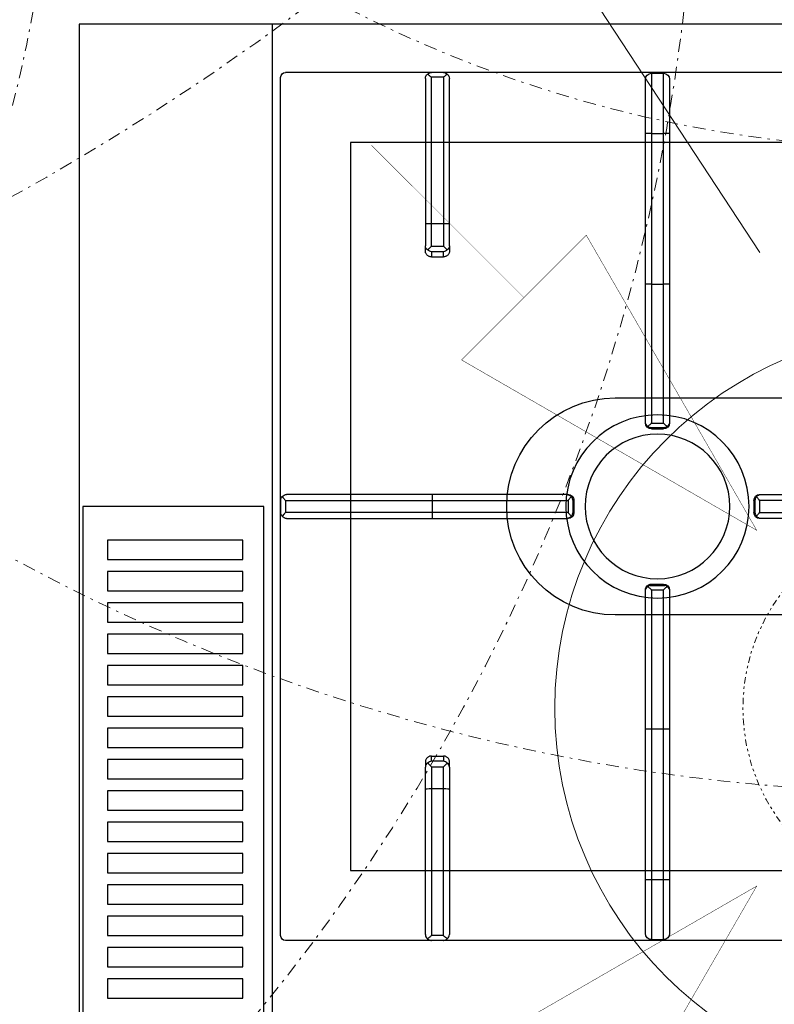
# Model space of a CAD drawing. Header units: millimetres. Extents: x -740 to 33545, y 5178 to 22494.
# Tile 118 of 256: x 9187 to 9219, y 10454 to 10495. Entities that reach past the tile are written whole.
import ezdxf

# ---------------------------------------------------------------- set-up
doc = ezdxf.new("R2010")
doc.units = ezdxf.units.MM
doc.header["$MEASUREMENT"] = 0
for name, pattern in [('DASHDOT', [1, 0.5, -0.25, 0, -0.25]), ('DASHED', [19.05, 12.7, -6.35]), ('DIVIDE2', [0.625, 0.25, -0.125, 0, -0.125, 0, -0.125])]:
    doc.linetypes.add(name, pattern=pattern)
doc.layers.get('Defpoints').update_dxf_attribs({"color": 252})
for name, color, linetype, lineweight in [('## went', 20, 'DIVIDE2', 15), ('_IS_Nawiew', 5, 'Continuous', 20), ('_IS_Wywiew', 1, 'Continuous', 20), ('A_wyposażenie', 252, 'Continuous', 9), ('wymiarowanie', 252, 'Continuous', 9)]:
    doc.layers.add(name, color=color, linetype=linetype, lineweight=lineweight)
doc.layers.add('## went NIEWID', color=51, linetype='DASHDOT', lineweight=15, plot=False)
for name, color, linetype in [('NAWIEW', 5, 'Continuous'), ('PQ_200_2D', 252, 'Continuous'), ('PQ_204_2D', 252, 'Continuous'), ('WYWIEW', 252, 'Continuous')]:
    doc.layers.add(name, color=color, linetype=linetype)
doc.styles.add('styl2', font='simplex.shx')
doc.dimstyles.new('Skala 1-50', dxfattribs={"dimtxt": 12, "dimasz": 5, "dimexe": 1, "dimexo": 1, "dimgap": 1.5, "dimtad": 1, "dimdec": 1, "dimrnd": 0.5, "dimtxsty": 'styl2', "dimblk": 'ARCHTICK', "dimcen": 5, "dimadec": 0, "dimazin": 0, "dimtfac": 1, "dimtdec": 1, "dimtmove": 1, "dimatfit": 3, "dimldrblk": 'ARCHTICK', "dimfxl": 0, "dimlwd": -1, "dimlwe": -1, "dimarcsym": 0})

# ---------------------------------------------------------------- blocks, each defined once
blk = doc.blocks.new('dfghbnj')
at = {"layer": 'PQ_200_2D', "color": 8}
for p, q in [((5168.38, -17005.72), (5968.38, -17005.72)), ((5168.38, -17660.72), (5168.38, -17005.72))]:
    blk.add_line(p, q, dxfattribs=at)
at = {"layer": 'PQ_204_2D', "color": 8}
for p, q in [((5168.38, -17085.72), (5968.38, -17085.72)), ((5188.38, -17657.22), (5188.38, -17091.22)), ((5546.38, -17089.22), (5190.38, -17089.22)), ((5363.38, -17151.98), (5363.38, -17091.69)), ((5365.88, -17089.22), (5370.88, -17089.22)), ((5365.88, -17089.22), (5370.88, -17089.22)), ((5365.88, -17091.21), (5370.88, -17091.21)), ((5365.88, -17091.21), (5365.88, -17152.03)), ((5370.88, -17152.03), (5370.88, -17091.21)), ((5373.38, -17091.69), (5373.38, -17151.98)), ((5548.38, -17657.22), (5548.38, -17091.22)), ((5190.85, -17149.22), (5251.14, -17149.22)), ((5251.14, -17149.22), (5260.28, -17149.22)), ((5262.42, -17149.22), (5260.28, -17149.22)), ((5474.34, -17149.22), (5476.47, -17149.22)), ((5485.62, -17149.22), (5476.47, -17149.22)), ((5545.9, -17149.22), (5485.62, -17149.22)), ((5188.38, -17156.72), (5188.38, -17151.72)), ((5188.38, -17156.72), (5188.38, -17151.72)), ((5190.37, -17156.72), (5190.37, -17151.72)), ((5251.19, -17151.72), (5190.37, -17151.72)), ((5251.19, -17156.72), (5251.19, -17151.72)), ((5260.39, -17151.72), (5251.19, -17151.72)), ((5260.39, -17151.72), (5260.39, -17156.72)), ((5262.75, -17151.72), (5264.85, -17151.72)), ((5262.75, -17156.72), (5262.75, -17151.72)), ((5264.85, -17151.72), (5264.85, -17156.72)), ((5363.38, -17207.86), (5363.38, -17151.98)), ((5365.88, -17152.03), (5370.88, -17152.03)), ((5365.88, -17152.03), (5365.88, -17208.42)), ((5370.88, -17208.42), (5370.88, -17152.03)), ((5373.38, -17151.98), (5373.38, -17207.86)), ((5471.9, -17151.72), (5471.9, -17156.72)), ((5474.01, -17151.72), (5471.9, -17151.72)), ((5474.01, -17156.72), (5474.01, -17151.72)), ((5476.36, -17151.72), (5485.56, -17151.72)), ((5476.36, -17151.72), (5476.36, -17156.72)), ((5485.56, -17151.72), (5546.38, -17151.72)), ((5485.56, -17156.72), (5485.56, -17151.72)), ((5546.38, -17156.72), (5546.38, -17151.72)), ((5548.38, -17156.72), (5548.38, -17151.72)), ((5548.38, -17156.72), (5548.38, -17151.72)), ((5190.37, -17156.72), (5251.19, -17156.72)), ((5251.19, -17156.72), (5260.39, -17156.72)), ((5264.85, -17156.72), (5262.75, -17156.72)), ((5471.9, -17156.72), (5474.01, -17156.72)), ((5485.56, -17156.72), (5476.36, -17156.72)), ((5546.38, -17156.72), (5485.56, -17156.72)), ((5251.14, -17159.22), (5190.85, -17159.22)), ((5260.28, -17159.22), (5251.14, -17159.22)), ((5260.28, -17159.22), (5262.42, -17159.22)), ((5476.47, -17159.22), (5474.34, -17159.22)), ((5476.47, -17159.22), (5485.62, -17159.22)), ((5485.62, -17159.22), (5545.9, -17159.22)), ((5363.38, -17208.28), (5363.38, -17207.86)), ((5365.88, -17208.42), (5370.88, -17208.42)), ((5365.88, -17210.33), (5370.88, -17210.33)), ((5365.88, -17210.33), (5365.88, -17210.78)), ((5370.88, -17210.78), (5370.88, -17210.33)), ((5373.38, -17207.86), (5373.38, -17208.28)), ((5365.88, -17210.78), (5370.88, -17210.78)), ((5188.69, -17242.97), (5188.69, -17247.97)), ((5188.69, -17242.97), (5213.69, -17242.97)), ((5213.69, -17240.47), (5191.19, -17240.47)), ((5213.69, -17242.97), (5213.69, -17240.47)), ((5276.14, -17240.47), (5213.69, -17240.47)), ((5213.69, -17242.97), (5213.69, -17247.97)), ((5213.69, -17242.97), (5276.19, -17242.97)), ((5333.27, -17240.47), (5276.14, -17240.47)), ((5276.19, -17242.97), (5276.19, -17247.97)), ((5276.19, -17242.97), (5333.83, -17242.97)), ((5333.69, -17240.47), (5333.27, -17240.47)), ((5333.83, -17242.97), (5333.83, -17247.97)), ((5335.64, -17242.37), (5335.64, -17248.56)), ((5335.74, -17242.97), (5335.74, -17247.97)), ((5335.74, -17242.97), (5336.19, -17242.97)), ((5336.19, -17242.97), (5336.19, -17247.97)), ((5400.56, -17242.97), (5400.56, -17247.97)), ((5400.56, -17242.97), (5401.01, -17242.97)), ((5401.01, -17242.97), (5401.01, -17247.97)), ((5401.11, -17242.37), (5401.11, -17248.56)), ((5402.92, -17242.97), (5402.92, -17247.97)), ((5402.92, -17242.97), (5460.56, -17242.97)), ((5403.48, -17240.47), (5403.06, -17240.47)), ((5460.62, -17240.47), (5403.48, -17240.47)), ((5460.56, -17242.97), (5460.56, -17247.97)), ((5460.56, -17242.97), (5523.06, -17242.97)), ((5523.06, -17240.47), (5460.62, -17240.47)), ((5523.06, -17240.47), (5523.06, -17242.97)), ((5545.56, -17240.47), (5523.06, -17240.47)), ((5523.06, -17242.97), (5523.06, -17247.97)), ((5523.06, -17242.97), (5548.06, -17242.97)), ((5548.06, -17242.97), (5548.06, -17247.97)), ((5213.69, -17247.97), (5188.69, -17247.97)), ((5191.19, -17250.47), (5213.69, -17250.47)), ((5213.69, -17250.47), (5213.69, -17247.97)), ((5276.19, -17247.97), (5213.69, -17247.97)), ((5213.69, -17250.47), (5276.14, -17250.47)), ((5276.14, -17250.47), (5333.27, -17250.47)), ((5333.83, -17247.97), (5276.19, -17247.97)), ((5333.27, -17250.47), (5333.69, -17250.47)), ((5336.19, -17247.97), (5335.74, -17247.97)), ((5401.01, -17247.97), (5400.56, -17247.97)), ((5460.56, -17247.97), (5402.92, -17247.97)), ((5403.06, -17250.47), (5403.48, -17250.47)), ((5403.48, -17250.47), (5460.62, -17250.47)), ((5523.06, -17247.97), (5460.56, -17247.97)), ((5460.62, -17250.47), (5523.06, -17250.47)), ((5523.06, -17247.97), (5523.06, -17250.47)), ((5548.06, -17247.97), (5523.06, -17247.97)), ((5523.06, -17250.47), (5545.56, -17250.47)), ((5363.38, -17287.95), (5363.38, -17288.37)), ((5365.88, -17285.45), (5370.88, -17285.45)), ((5365.88, -17285.9), (5365.88, -17285.45)), ((5365.88, -17285.9), (5370.88, -17285.9)), ((5365.88, -17287.81), (5370.88, -17287.81)), ((5365.88, -17344.2), (5365.88, -17287.81)), ((5370.88, -17285.45), (5370.88, -17285.9)), ((5370.88, -17287.81), (5370.88, -17344.2)), ((5373.38, -17288.37), (5373.38, -17287.95)), ((5363.38, -17288.37), (5363.38, -17344.26)), ((5373.38, -17344.26), (5373.38, -17288.37))]:
    blk.add_line(p, q, dxfattribs=at)
for points in [[(5368.38, -17007.22), (5768.38, -17007.22), (5768.38, -17082.22), (5368.38, -17082.22)], [(5382.38, -17017.38), (5390.38, -17017.38), (5390.38, -17073.53), (5382.38, -17073.53)], [(5395.38, -17017.38), (5403.38, -17017.38), (5403.38, -17073.53), (5395.38, -17073.53)], [(5408.38, -17017.38), (5416.38, -17017.38), (5416.38, -17073.53), (5408.38, -17073.53)], [(5421.38, -17017.38), (5429.38, -17017.38), (5429.38, -17073.53), (5421.38, -17073.53)], [(5434.38, -17017.38), (5442.38, -17017.38), (5442.38, -17073.53), (5434.38, -17073.53)], [(5447.38, -17017.38), (5455.38, -17017.38), (5455.38, -17073.53), (5447.38, -17073.53)], [(5460.38, -17017.38), (5468.38, -17017.38), (5468.38, -17073.53), (5460.38, -17073.53)], [(5473.38, -17017.38), (5481.38, -17017.38), (5481.38, -17073.53), (5473.38, -17073.53)], [(5486.38, -17017.38), (5494.38, -17017.38), (5494.38, -17073.53), (5486.38, -17073.53)], [(5499.38, -17017.38), (5507.38, -17017.38), (5507.38, -17073.53), (5499.38, -17073.53)], [(5512.38, -17017.38), (5520.38, -17017.38), (5520.38, -17073.53), (5512.38, -17073.53)], [(5525.38, -17017.38), (5533.38, -17017.38), (5533.38, -17073.53), (5525.38, -17073.53)], [(5538.38, -17017.38), (5546.38, -17017.38), (5546.38, -17073.53), (5538.38, -17073.53)], [(5551.38, -17017.38), (5559.38, -17017.38), (5559.38, -17073.53), (5551.38, -17073.53)], [(5564.38, -17017.38), (5572.38, -17017.38), (5572.38, -17073.53), (5564.38, -17073.53)], [(5217.36, -17118.2), (5519.4, -17118.2), (5519.4, -17630.24), (5217.36, -17630.24)]]:
    blk.add_lwpolyline(points, close=True, dxfattribs=at)
blk.add_lwpolyline([(5413.38, -17359.22), (5413.38, -17227.97, 1), (5323.38, -17227.97), (5323.38, -17359.22)], format="xyb", dxfattribs=at)
for radius in [38, 30]:
    blk.add_circle((5368.38, -17245.47), radius, dxfattribs=at)
for centre, radius, start, end in [((5190.38, -17091.22), 2, 90, 180), ((5546.38, -17091.22), 2, 0, 90), ((5191.19, -17242.97), 2.5, 90, 180), ((5545.56, -17242.97), 2.5, 0, 90), ((5191.19, -17247.97), 2.5, 180, 270), ((5545.56, -17247.97), 2.5, 270, 0)]:
    blk.add_arc(centre, radius, start, end, dxfattribs=at)
for centre, major_axis, ratio, start_param, end_param in [((5365.88, -17091.69), (-2.5, 0), 0.948965, -0.895145, 0), ((5370.88, -17091.69), (2.5, 0), 0.948965, 0, 0.895145), ((5190.85, -17151.72), (0, 2.5), 0.948965, 0, 0.895145), ((5251.14, -17151.72), (0, 2.5), 0.02182, 4.712389, 6.283185), ((5260.28, -17151.72), (0, 2.5), 0.84544, -0.894481, 0), ((5260.28, -17151.72), (2.5, 2.5), 0.02182, 4.734206, 5.410521), ((5260.28, -17151.72), (-1.92, 1.92), 0.8391, 4.014257, 4.690572), ((5365.88, -17151.98), (-2.5, 0), 0.02182, 0, 1.570796), ((5370.88, -17151.98), (2.5, 0), 0.02182, 4.712389, 6.283185), ((5251.14, -17156.72), (0, 2.5), 0.02182, 3.141593, 4.712389), ((5260.28, -17156.72), (-2.5, 2.5), 0.02182, 4.014257, 4.690572), ((5260.28, -17156.72), (1.92, 1.92), 0.8391, 4.734206, 5.410521), ((5190.85, -17156.72), (0, 2.5), 0.948965, 2.246448, 3.141593), ((5260.28, -17156.72), (0, 2.5), 0.84544, 3.141593, 4.036074), ((5365.88, -17207.86), (-2.5, 0), 0.951091, 0, 0.914364), ((5365.88, -17208.28), (0, 2.5), 0.99863, 1.570796, 3.141593), ((5370.88, -17208.28), (0, 2.5), 0.99863, 3.141593, 4.712389), ((5370.88, -17207.86), (2.5, 0), 0.951091, -0.914364, 0), ((5276.14, -17242.97), (0, 2.5), 0.02182, -1.570796, 0), ((5333.27, -17242.97), (0, 2.5), 0.951091, -0.914364, 0), ((5333.69, -17242.97), (2.5, 0), 0.99863, 0, 1.570796), ((5332.27, -17242.97), (-3.47, 0), 0.720185, 3.141593, 3.380139), ((5403.06, -17242.97), (2.5, 0), 0.99863, 1.570796, 3.141593), ((5404.48, -17242.97), (3.47, 0), 0.720185, 2.903047, 3.141593), ((5403.48, -17242.97), (0, 2.5), 0.951091, 0, 0.914364), ((5460.62, -17242.97), (0, 2.5), 0.02182, 0, 1.570796), ((5276.14, -17247.97), (0, 2.5), 0.02182, 3.141593, 4.712389), ((5333.27, -17247.97), (0, 2.5), 0.951091, 3.141593, 4.055957), ((5333.69, -17247.97), (2.5, 0), 0.99863, 4.712389, 6.283185), ((5332.27, -17247.97), (3.47, 0), 0.720185, -0.238546, 0), ((5403.06, -17247.97), (2.5, 0), 0.99863, 3.141593, 4.712389), ((5404.48, -17247.97), (-3.47, 0), 0.720185, 0, 0.238546), ((5403.48, -17247.97), (0, 2.5), 0.951091, 2.227228, 3.141593), ((5460.62, -17247.97), (0, 2.5), 0.02182, 1.570796, 3.141593), ((5365.88, -17287.95), (0, 2.5), 0.99863, 0, 1.570796), ((5365.88, -17288.37), (2.5, 0), 0.951091, 2.227228, 3.141593), ((5370.88, -17287.95), (0, 2.5), 0.99863, 4.712389, 6.283185), ((5370.88, -17288.37), (-2.5, 0), 0.951091, 3.141593, 4.055957)]:
    blk.add_ellipse(centre, major_axis=major_axis, ratio=ratio, start_param=start_param, end_param=end_param, dxfattribs=at)
at = {"layer": 'PQ_204_2D', "color": 8, "extrusion": (0, 0, -1)}
for centre, major_axis, ratio, start_param, end_param in [((5476.47, -17151.72), (0, 2.5), 0.84544, -0.894481, 0), ((5485.62, -17151.72), (0, 2.5), 0.02182, 4.712389, 6.283185), ((5545.9, -17151.72), (0, 2.5), 0.948965, 0, 0.895145), ((5476.47, -17151.72), (1.92, 1.92), 0.8391, 4.014257, 4.690572), ((5476.47, -17151.72), (-2.5, 2.5), 0.02182, 4.734206, 5.410521), ((5476.47, -17156.72), (-1.92, 1.92), 0.8391, 4.734206, 5.410521), ((5476.47, -17156.72), (2.5, 2.5), 0.02182, 4.014257, 4.690572), ((5485.62, -17156.72), (0, 2.5), 0.02182, 3.141593, 4.712389), ((5476.47, -17156.72), (0, 2.5), 0.84544, 3.141593, 4.036074), ((5545.9, -17156.72), (0, 2.5), 0.948965, 2.246448, 3.141593)]:
    blk.add_ellipse(centre, major_axis=major_axis, ratio=ratio, start_param=start_param, end_param=end_param, dxfattribs=at)
at = {"layer": 'PQ_204_2D', "color": 8}
for points, knots in [([(5365.88, -17089.22), (5365.73, -17089.22), (5365.58, -17089.24), (5365.28, -17089.31), (5365.13, -17089.36), (5364.74, -17089.52), (5364.52, -17089.66), (5364.31, -17089.84)], [0, 0, 0, 0, 0.576945, 0.576945, 1.153889, 1.153889, 2.068716, 2.068716, 2.068716, 2.068716]), ([(5364.31, -17089.84), (5364.52, -17090.01), (5364.74, -17090.21), (5365.13, -17090.55), (5365.28, -17090.68), (5365.58, -17090.95), (5365.73, -17091.08), (5365.88, -17091.21)], [11.858599, 11.858599, 11.858599, 11.858599, 12.773425, 12.773425, 13.35037, 13.35037, 13.927314, 13.927314, 13.927314, 13.927314]), ([(5372.44, -17089.84), (5372.24, -17089.66), (5372.01, -17089.52), (5371.62, -17089.36), (5371.47, -17089.31), (5371.17, -17089.24), (5371.02, -17089.22), (5370.88, -17089.22)], [11.861002, 11.861002, 11.861002, 11.861002, 12.775829, 12.775829, 13.352773, 13.352773, 13.929718, 13.929718, 13.929718, 13.929718]), ([(5370.88, -17091.21), (5371.02, -17091.08), (5371.17, -17090.95), (5371.47, -17090.68), (5371.62, -17090.55), (5372.01, -17090.21), (5372.24, -17090.01), (5372.44, -17089.84)], [0, 0, 0, 0, 0.576945, 0.576945, 1.153889, 1.153889, 2.068716, 2.068716, 2.068716, 2.068716]), ([(5264.85, -17151.72), (5264.85, -17151.56), (5264.84, -17151.4), (5264.77, -17151.07), (5264.73, -17150.91), (5264.6, -17150.61), (5264.53, -17150.46), (5264.35, -17150.18), (5264.25, -17150.06), (5264.03, -17149.84), (5263.91, -17149.73), (5263.64, -17149.55), (5263.5, -17149.47), (5263.2, -17149.34), (5263.04, -17149.29), (5262.73, -17149.23), (5262.57, -17149.22), (5262.42, -17149.22)], [15.096253, 15.096253, 15.096253, 15.096253, 15.567018, 15.567018, 16.037783, 16.037783, 16.508548, 16.508548, 16.979314, 16.979314, 17.45135, 17.45135, 17.923386, 17.923386, 18.395422, 18.395422, 18.867458, 18.867458, 18.867458, 18.867458]), ([(5471.9, -17151.72), (5471.9, -17151.56), (5471.92, -17151.4), (5471.98, -17151.07), (5472.02, -17150.91), (5472.15, -17150.61), (5472.23, -17150.46), (5472.41, -17150.18), (5472.51, -17150.06), (5472.72, -17149.84), (5472.85, -17149.73), (5473.11, -17149.55), (5473.26, -17149.47), (5473.56, -17149.34), (5473.71, -17149.29), (5474.03, -17149.23), (5474.18, -17149.22), (5474.34, -17149.22)], [15.096253, 15.096253, 15.096253, 15.096253, 15.567018, 15.567018, 16.037783, 16.037783, 16.508548, 16.508548, 16.979314, 16.979314, 17.45135, 17.45135, 17.923386, 17.923386, 18.395422, 18.395422, 18.867458, 18.867458, 18.867458, 18.867458]), ([(5189, -17150.15), (5188.82, -17150.36), (5188.68, -17150.58), (5188.52, -17150.97), (5188.47, -17151.12), (5188.4, -17151.42), (5188.38, -17151.57), (5188.38, -17151.72)], [11.858599, 11.858599, 11.858599, 11.858599, 12.773425, 12.773425, 13.35037, 13.35037, 13.927314, 13.927314, 13.927314, 13.927314]), ([(5190.37, -17151.72), (5190.25, -17151.57), (5190.11, -17151.42), (5189.84, -17151.12), (5189.71, -17150.97), (5189.37, -17150.58), (5189.17, -17150.36), (5189, -17150.15)], [0, 0, 0, 0, 0.576945, 0.576945, 1.153889, 1.153889, 2.068716, 2.068716, 2.068716, 2.068716]), ([(5546.38, -17151.72), (5546.51, -17151.57), (5546.64, -17151.42), (5546.91, -17151.12), (5547.04, -17150.97), (5547.38, -17150.58), (5547.58, -17150.36), (5547.76, -17150.15)], [0, 0, 0, 0, 0.576945, 0.576945, 1.153889, 1.153889, 2.068716, 2.068716, 2.068716, 2.068716]), ([(5547.76, -17150.15), (5547.93, -17150.36), (5548.07, -17150.58), (5548.23, -17150.97), (5548.28, -17151.12), (5548.35, -17151.42), (5548.37, -17151.57), (5548.38, -17151.72)], [11.858599, 11.858599, 11.858599, 11.858599, 12.773425, 12.773425, 13.35037, 13.35037, 13.927314, 13.927314, 13.927314, 13.927314]), ([(5188.38, -17156.72), (5188.38, -17156.86), (5188.4, -17157.01), (5188.47, -17157.31), (5188.52, -17157.46), (5188.68, -17157.85), (5188.82, -17158.08), (5189, -17158.28)], [0, 0, 0, 0, 0.576945, 0.576945, 1.153889, 1.153889, 2.068716, 2.068716, 2.068716, 2.068716]), ([(5189, -17158.28), (5189.17, -17158.08), (5189.37, -17157.85), (5189.71, -17157.46), (5189.84, -17157.31), (5190.11, -17157.01), (5190.25, -17156.86), (5190.37, -17156.72)], [11.858599, 11.858599, 11.858599, 11.858599, 12.773425, 12.773425, 13.35037, 13.35037, 13.927314, 13.927314, 13.927314, 13.927314]), ([(5262.42, -17159.22), (5262.57, -17159.22), (5262.73, -17159.2), (5263.04, -17159.14), (5263.2, -17159.09), (5263.5, -17158.96), (5263.64, -17158.88), (5263.91, -17158.7), (5264.03, -17158.59), (5264.25, -17158.37), (5264.35, -17158.25), (5264.53, -17157.97), (5264.6, -17157.83), (5264.73, -17157.52), (5264.77, -17157.36), (5264.84, -17157.03), (5264.85, -17156.87), (5264.85, -17156.72)], [3.776921, 3.776921, 3.776921, 3.776921, 4.248957, 4.248957, 4.720993, 4.720993, 5.193029, 5.193029, 5.665065, 5.665065, 6.135831, 6.135831, 6.606596, 6.606596, 7.077361, 7.077361, 7.548126, 7.548126, 7.548126, 7.548126]), ([(5474.34, -17159.22), (5474.18, -17159.22), (5474.03, -17159.2), (5473.71, -17159.14), (5473.56, -17159.09), (5473.26, -17158.96), (5473.11, -17158.88), (5472.85, -17158.7), (5472.72, -17158.59), (5472.51, -17158.37), (5472.41, -17158.25), (5472.23, -17157.97), (5472.15, -17157.83), (5472.02, -17157.52), (5471.98, -17157.36), (5471.92, -17157.03), (5471.9, -17156.87), (5471.9, -17156.72)], [3.776921, 3.776921, 3.776921, 3.776921, 4.248957, 4.248957, 4.720993, 4.720993, 5.193029, 5.193029, 5.665065, 5.665065, 6.135831, 6.135831, 6.606596, 6.606596, 7.077361, 7.077361, 7.548126, 7.548126, 7.548126, 7.548126]), ([(5547.76, -17158.28), (5547.58, -17158.08), (5547.38, -17157.85), (5547.04, -17157.46), (5546.91, -17157.31), (5546.64, -17157.01), (5546.51, -17156.86), (5546.38, -17156.72)], [11.858599, 11.858599, 11.858599, 11.858599, 12.773425, 12.773425, 13.35037, 13.35037, 13.927314, 13.927314, 13.927314, 13.927314]), ([(5548.38, -17156.72), (5548.37, -17156.86), (5548.35, -17157.01), (5548.28, -17157.31), (5548.23, -17157.46), (5548.07, -17157.85), (5547.93, -17158.08), (5547.76, -17158.28)], [0, 0, 0, 0, 0.576945, 0.576945, 1.153889, 1.153889, 2.068716, 2.068716, 2.068716, 2.068716]), ([(5365.88, -17208.42), (5365.88, -17208.42), (5365.87, -17208.42), (5365.87, -17208.42), (5365.87, -17208.42), (5365.87, -17208.42), (5365.87, -17208.42), (5365.87, -17208.43), (5365.87, -17208.43), (5365.87, -17208.43), (5365.86, -17208.43), (5365.86, -17208.44), (5365.85, -17208.44), (5365.84, -17208.45), (5365.83, -17208.46), (5365.8, -17208.49), (5365.78, -17208.5), (5365.72, -17208.56), (5365.68, -17208.6), (5365.54, -17208.72), (5365.43, -17208.81), (5365.22, -17209), (5365.11, -17209.09), (5364.89, -17209.29), (5364.78, -17209.38), (5364.57, -17209.56), (5364.46, -17209.65), (5364.35, -17209.74)], [8.18747, 8.18747, 8.18747, 8.18747, 8.189233, 8.189233, 8.190997, 8.190997, 8.194524, 8.194524, 8.201577, 8.201577, 8.215685, 8.215685, 8.2439, 8.2439, 8.300331, 8.300331, 8.413192, 8.413192, 8.638915, 8.638915, 9.09036, 9.09036, 9.541804, 9.541804, 9.993249, 9.993249, 10.456684, 10.456684, 10.456684, 10.456684]), ([(5364.35, -17209.74), (5364.44, -17209.81), (5364.54, -17209.88), (5364.77, -17210.02), (5364.9, -17210.09), (5365.32, -17210.26), (5365.61, -17210.32), (5365.88, -17210.33)], [11.918829, 11.918829, 11.918829, 11.918829, 12.327491, 12.327491, 12.861567, 12.861567, 13.929718, 13.929718, 13.929718, 13.929718]), ([(5372.4, -17209.74), (5372.29, -17209.65), (5372.18, -17209.56), (5371.97, -17209.38), (5371.86, -17209.29), (5371.64, -17209.09), (5371.53, -17209), (5371.32, -17208.81), (5371.21, -17208.72), (5371.08, -17208.6), (5371.03, -17208.56), (5370.97, -17208.5), (5370.95, -17208.49), (5370.92, -17208.46), (5370.91, -17208.45), (5370.9, -17208.44), (5370.89, -17208.44), (5370.89, -17208.43), (5370.89, -17208.43), (5370.88, -17208.43), (5370.88, -17208.43), (5370.88, -17208.42), (5370.88, -17208.42), (5370.88, -17208.42), (5370.88, -17208.42), (5370.88, -17208.42), (5370.88, -17208.42), (5370.88, -17208.42)], [5.917739, 5.917739, 5.917739, 5.917739, 6.381174, 6.381174, 6.832619, 6.832619, 7.284064, 7.284064, 7.735508, 7.735508, 7.961231, 7.961231, 8.074092, 8.074092, 8.130523, 8.130523, 8.158738, 8.158738, 8.172846, 8.172846, 8.179899, 8.179899, 8.183426, 8.183426, 8.18519, 8.18519, 8.186953, 8.186953, 8.186953, 8.186953]), ([(5370.88, -17210.33), (5371.14, -17210.32), (5371.43, -17210.26), (5371.85, -17210.09), (5371.98, -17210.02), (5372.21, -17209.88), (5372.31, -17209.81), (5372.4, -17209.74)], [0, 0, 0, 0, 1.068151, 1.068151, 1.602227, 1.602227, 2.010889, 2.010889, 2.010889, 2.010889]), ([(5333.83, -17242.97), (5333.83, -17242.96), (5333.83, -17242.96), (5333.83, -17242.96), (5333.83, -17242.96), (5333.83, -17242.96), (5333.83, -17242.96), (5333.84, -17242.96), (5333.84, -17242.96), (5333.84, -17242.96), (5333.84, -17242.95), (5333.85, -17242.95), (5333.85, -17242.94), (5333.86, -17242.93), (5333.87, -17242.92), (5333.9, -17242.89), (5333.91, -17242.87), (5333.97, -17242.81), (5334.01, -17242.76), (5334.13, -17242.63), (5334.22, -17242.52), (5334.41, -17242.31), (5334.5, -17242.2), (5334.7, -17241.98), (5334.79, -17241.87), (5334.97, -17241.66), (5335.06, -17241.55), (5335.15, -17241.44)], [8.18857, 8.18857, 8.18857, 8.18857, 8.190334, 8.190334, 8.192098, 8.192098, 8.195626, 8.195626, 8.202682, 8.202682, 8.216794, 8.216794, 8.245018, 8.245018, 8.301466, 8.301466, 8.414361, 8.414361, 8.640152, 8.640152, 9.091733, 9.091733, 9.543315, 9.543315, 9.994896, 9.994896, 10.458359, 10.458359, 10.458359, 10.458359]), ([(5335.15, -17241.44), (5335.31, -17241.63), (5335.44, -17241.85), (5335.58, -17242.17), (5335.61, -17242.27), (5335.64, -17242.37)], [11.917214, 11.917214, 11.917214, 11.917214, 12.775852, 12.775852, 13.165698, 13.165698, 13.165698, 13.165698]), ([(5401.11, -17242.37), (5401.14, -17242.27), (5401.18, -17242.17), (5401.31, -17241.85), (5401.44, -17241.63), (5401.6, -17241.44)], [0.764042, 0.764042, 0.764042, 0.764042, 1.153889, 1.153889, 2.012527, 2.012527, 2.012527, 2.012527]), ([(5401.6, -17241.44), (5401.69, -17241.55), (5401.78, -17241.66), (5401.96, -17241.87), (5402.06, -17241.98), (5402.25, -17242.2), (5402.34, -17242.31), (5402.53, -17242.52), (5402.62, -17242.63), (5402.74, -17242.76), (5402.78, -17242.81), (5402.84, -17242.87), (5402.86, -17242.89), (5402.88, -17242.92), (5402.89, -17242.93), (5402.9, -17242.94), (5402.91, -17242.95), (5402.91, -17242.95), (5402.91, -17242.96), (5402.92, -17242.96), (5402.92, -17242.96), (5402.92, -17242.96), (5402.92, -17242.96), (5402.92, -17242.96), (5402.92, -17242.96), (5402.92, -17242.96), (5402.92, -17242.96), (5402.92, -17242.97)], [5.918781, 5.918781, 5.918781, 5.918781, 6.382244, 6.382244, 6.833826, 6.833826, 7.285407, 7.285407, 7.736989, 7.736989, 7.96278, 7.96278, 8.075675, 8.075675, 8.132123, 8.132123, 8.160346, 8.160346, 8.174458, 8.174458, 8.181514, 8.181514, 8.185042, 8.185042, 8.186806, 8.186806, 8.18857, 8.18857, 8.18857, 8.18857]), ([(5335.15, -17249.49), (5335.06, -17249.38), (5334.97, -17249.27), (5334.79, -17249.06), (5334.7, -17248.95), (5334.5, -17248.73), (5334.41, -17248.62), (5334.22, -17248.41), (5334.13, -17248.3), (5334.01, -17248.17), (5333.97, -17248.12), (5333.91, -17248.06), (5333.9, -17248.04), (5333.87, -17248.01), (5333.86, -17248), (5333.85, -17247.99), (5333.85, -17247.98), (5333.84, -17247.98), (5333.84, -17247.98), (5333.84, -17247.97), (5333.84, -17247.97), (5333.83, -17247.97), (5333.83, -17247.97), (5333.83, -17247.97), (5333.83, -17247.97), (5333.83, -17247.97), (5333.83, -17247.97), (5333.83, -17247.97)], [5.918265, 5.918265, 5.918265, 5.918265, 6.381728, 6.381728, 6.833309, 6.833309, 7.284891, 7.284891, 7.736472, 7.736472, 7.962263, 7.962263, 8.075158, 8.075158, 8.131606, 8.131606, 8.15983, 8.15983, 8.173942, 8.173942, 8.180998, 8.180998, 8.184526, 8.184526, 8.18629, 8.18629, 8.188054, 8.188054, 8.188054, 8.188054]), ([(5335.64, -17248.56), (5335.61, -17248.66), (5335.58, -17248.76), (5335.44, -17249.08), (5335.31, -17249.3), (5335.15, -17249.49)], [0.764042, 0.764042, 0.764042, 0.764042, 1.153889, 1.153889, 2.012527, 2.012527, 2.012527, 2.012527]), ([(5401.6, -17249.49), (5401.44, -17249.3), (5401.31, -17249.08), (5401.18, -17248.76), (5401.14, -17248.66), (5401.11, -17248.56)], [11.917214, 11.917214, 11.917214, 11.917214, 12.775852, 12.775852, 13.165698, 13.165698, 13.165698, 13.165698]), ([(5402.92, -17247.97), (5402.92, -17247.97), (5402.92, -17247.97), (5402.92, -17247.97), (5402.92, -17247.97), (5402.92, -17247.97), (5402.92, -17247.97), (5402.92, -17247.97), (5402.92, -17247.97), (5402.91, -17247.98), (5402.91, -17247.98), (5402.91, -17247.98), (5402.9, -17247.99), (5402.89, -17248), (5402.88, -17248.01), (5402.86, -17248.04), (5402.84, -17248.06), (5402.78, -17248.12), (5402.74, -17248.17), (5402.62, -17248.3), (5402.53, -17248.41), (5402.34, -17248.62), (5402.25, -17248.73), (5402.06, -17248.95), (5401.96, -17249.06), (5401.78, -17249.27), (5401.69, -17249.38), (5401.6, -17249.49)], [8.188054, 8.188054, 8.188054, 8.188054, 8.189818, 8.189818, 8.191582, 8.191582, 8.19511, 8.19511, 8.202166, 8.202166, 8.216278, 8.216278, 8.244501, 8.244501, 8.300949, 8.300949, 8.413844, 8.413844, 8.639635, 8.639635, 9.091217, 9.091217, 9.542798, 9.542798, 9.99438, 9.99438, 10.457843, 10.457843, 10.457843, 10.457843]), ([(5364.35, -17286.49), (5364.54, -17286.33), (5364.76, -17286.2), (5365.13, -17286.04), (5365.28, -17286), (5365.58, -17285.93), (5365.73, -17285.91), (5365.88, -17285.9)], [11.914764, 11.914764, 11.914764, 11.914764, 12.773402, 12.773402, 13.350347, 13.350347, 13.927292, 13.927292, 13.927292, 13.927292]), ([(5365.88, -17287.81), (5365.88, -17287.81), (5365.87, -17287.81), (5365.87, -17287.81), (5365.87, -17287.81), (5365.87, -17287.81), (5365.87, -17287.81), (5365.87, -17287.81), (5365.87, -17287.81), (5365.87, -17287.8), (5365.86, -17287.8), (5365.86, -17287.79), (5365.85, -17287.79), (5365.84, -17287.78), (5365.83, -17287.77), (5365.8, -17287.75), (5365.78, -17287.73), (5365.72, -17287.67), (5365.68, -17287.63), (5365.54, -17287.51), (5365.43, -17287.42), (5365.22, -17287.23), (5365.11, -17287.14), (5364.89, -17286.95), (5364.78, -17286.85), (5364.57, -17286.67), (5364.46, -17286.58), (5364.35, -17286.49)], [8.188469, 8.188469, 8.188469, 8.188469, 8.190233, 8.190233, 8.191997, 8.191997, 8.195525, 8.195525, 8.202581, 8.202581, 8.216692, 8.216692, 8.244915, 8.244915, 8.301361, 8.301361, 8.414254, 8.414254, 8.640038, 8.640038, 9.091607, 9.091607, 9.543176, 9.543176, 9.994745, 9.994745, 10.458205, 10.458205, 10.458205, 10.458205]), ([(5370.88, -17285.9), (5371.02, -17285.91), (5371.17, -17285.93), (5371.47, -17286), (5371.62, -17286.04), (5371.99, -17286.2), (5372.21, -17286.33), (5372.4, -17286.49)], [0, 0, 0, 0, 0.576945, 0.576945, 1.153889, 1.153889, 2.012527, 2.012527, 2.012527, 2.012527]), ([(5372.4, -17286.49), (5372.29, -17286.58), (5372.18, -17286.67), (5371.97, -17286.85), (5371.86, -17286.95), (5371.64, -17287.14), (5371.53, -17287.23), (5371.32, -17287.42), (5371.21, -17287.51), (5371.08, -17287.63), (5371.03, -17287.67), (5370.97, -17287.73), (5370.95, -17287.75), (5370.92, -17287.77), (5370.91, -17287.78), (5370.9, -17287.79), (5370.89, -17287.79), (5370.89, -17287.8), (5370.89, -17287.8), (5370.88, -17287.81), (5370.88, -17287.81), (5370.88, -17287.81), (5370.88, -17287.81), (5370.88, -17287.81), (5370.88, -17287.81), (5370.88, -17287.81), (5370.88, -17287.81), (5370.88, -17287.81)], [5.918216, 5.918216, 5.918216, 5.918216, 6.381677, 6.381677, 6.833246, 6.833246, 7.284815, 7.284815, 7.736384, 7.736384, 7.962168, 7.962168, 8.07506, 8.07506, 8.131506, 8.131506, 8.159729, 8.159729, 8.173841, 8.173841, 8.180897, 8.180897, 8.184425, 8.184425, 8.186189, 8.186189, 8.187953, 8.187953, 8.187953, 8.187953])]:
    blk.add_open_spline(points, degree=3, knots=knots, dxfattribs=at)
blk = doc.blocks.new('_ArchTick')
at = {"color": 0, "linetype": 'ByBlock', "const_width": 0.15}
blk.add_lwpolyline([(-0.5, -0.5), (0.5, 0.5)], dxfattribs=at)
blk = doc.blocks.new('*D2199')
at = {"layer": 'Defpoints', "color": 0}
for p in [(8932.185, 10460.603), (9368.185, 10460.603), (9368.185, 10449.072)]:
    blk.add_point(p, dxfattribs=at)
at = {"layer": 'wymiarowanie', "color": 0}
for p, q in [((8932.185, 10454.072), (8932.185, 10448.072)), ((9368.185, 10454.072), (9368.185, 10448.072)), ((8932.185, 10449.072), (9368.185, 10449.072))]:
    blk.add_line(p, q, dxfattribs=at)
at = {"layer": 'wymiarowanie', "color": 0, "xscale": 5, "yscale": 5, "zscale": 5, "rotation": 180}
blk.add_blockref('_ArchTick', (8932.185, 10449.072), dxfattribs=at)
at = {"layer": 'wymiarowanie', "color": 0, "xscale": 5, "yscale": 5, "zscale": 5}
blk.add_blockref('_ArchTick', (9368.185, 10449.072), dxfattribs=at)
at = {"layer": 'wymiarowanie', "color": 0, "insert": (9150.185, 10456.872), "char_height": 12, "attachment_point": 5, "style": 'styl2'}
blk.add_mtext('436', dxfattribs=at)
blk = doc.blocks.new('erdrrer')
at = {"layer": '## went NIEWID'}
for radius in [100, 75, 50]:
    blk.add_circle((341353.74, 163309.616), radius, dxfattribs=at)
blk = doc.blocks.new('FILL_245')
at = {"color": 1, "linetype": 'Continuous', "const_width": 0.018}
blk.add_lwpolyline([(-42321.147, 289.36), (-42313.902, 301.908), (-42308.599, 296.605)], close=True, dxfattribs=at)
blk = doc.blocks.new('FILL_244')
at = {"color": 1, "linetype": 'Continuous', "const_width": 0.018}
blk.add_lwpolyline([(-42321.147, 274.228), (-42308.599, 266.984), (-42313.902, 261.68)], close=True, dxfattribs=at)
blk = doc.blocks.new('A$C06D629D9')
at = {"layer": 'NAWIEW', "color": 1, "linetype": 'Continuous', "const_width": 0.018}
for points in [[(-23.936, 23.936), (-17.462, 17.462)], [(-14.81, 20.114), (-20.114, 14.81)], [(-14.81, 20.114), (-20.114, 14.81)], [(-7.566, 7.566), (-14.81, 20.114)], [(-7.566, 7.566), (-14.81, 20.114)], [(-20.114, 14.81), (-7.566, 7.566)], [(-7.566, -7.566), (-20.114, -14.81)], [(-7.566, -7.566), (-20.114, -14.81)], [(-14.81, -20.114), (-7.566, -7.566)]]:
    blk.add_lwpolyline(points, dxfattribs=at)
at = {"layer": 'WYWIEW', "color": 10, "linetype": 'Continuous', "const_width": 0.018}
for points in [[(-7.566, 7.566), (-7.566, 7.566)], [(-7.566, -7.566), (-7.566, -7.566)]]:
    blk.add_lwpolyline(points, dxfattribs=at)
at = {"layer": 'NAWIEW', "extrusion": (0, 0, -1), "zscale": -1}
for name in ['FILL_245', 'FILL_244']:
    blk.add_blockref(name, (42328.713, -281.794), dxfattribs=at)
blk = doc.blocks.new('heether5')
at = {"layer": '## went', "color": 1}
blk.add_circle((341463.049, 163171.587), 7.452, dxfattribs=at)
at = {"layer": '## went NIEWID'}
for radius in [100, 75, 50]:
    blk.add_circle((341463.049, 163171.587), radius, dxfattribs=at)
at = {"layer": '## went', "xscale": 0.9144000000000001, "yscale": 0.9144000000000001, "zscale": 0.9144000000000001}
blk.add_blockref('A$C06D629D9', (341463.049, 163171.587), dxfattribs=at)

msp = doc.modelspace()

# ---------------------------------------------------------------- linework, layer by layer
at = {"layer": '_IS_Wywiew'}
msp.add_circle((9225.205, 10466.273), 15.75, dxfattribs=at)
at = {"layer": 'A_wyposażenie', "linetype": 'DASHED'}
msp.add_line((9270.185, 10405.523), (9090.185, 10680.023), dxfattribs=at)

# ---------------------------------------------------------------- block references
at = {"layer": '_IS_Nawiew', "xscale": 1.0688, "yscale": 1.0688, "zscale": 1.0688}
for p in [(-355703.691, -163964.297), (-355703.691, -164040.797)]:
    msp.add_blockref('erdrrer', p, dxfattribs=at)
at = {"layer": '_IS_Wywiew', "xscale": 1.06666624, "yscale": 1.06666624, "zscale": 1.06666624}
for p in [(-355001.902, -163506.85), (-355001.902, -163583.35)]:
    msp.add_blockref('heether5', p, dxfattribs=at)
at = {"layer": 'A_wyposażenie', "xscale": -0.09999999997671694, "yscale": 0.09999999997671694, "zscale": 0.1, "rotation": 90}
msp.add_blockref('dfghbnj', (7489.164, 11011.478), dxfattribs=at)

# ---------------------------------------------------------------- dimensions: what is measured, and where the dimension line sits
at = {"layer": 'wymiarowanie'}
dim = msp.add_linear_dim(base=(9368.185, 10449.072), p1=(8932.185, 10460.603), p2=(9368.185, 10460.603), dimstyle='Skala 1-50', dxfattribs=at)
dim.commit()
dim.dimension.update_dxf_attribs({"geometry": '*D2199', "text_midpoint": (9150.185, 10456.872)})

doc.saveas('drawing.dxf')
